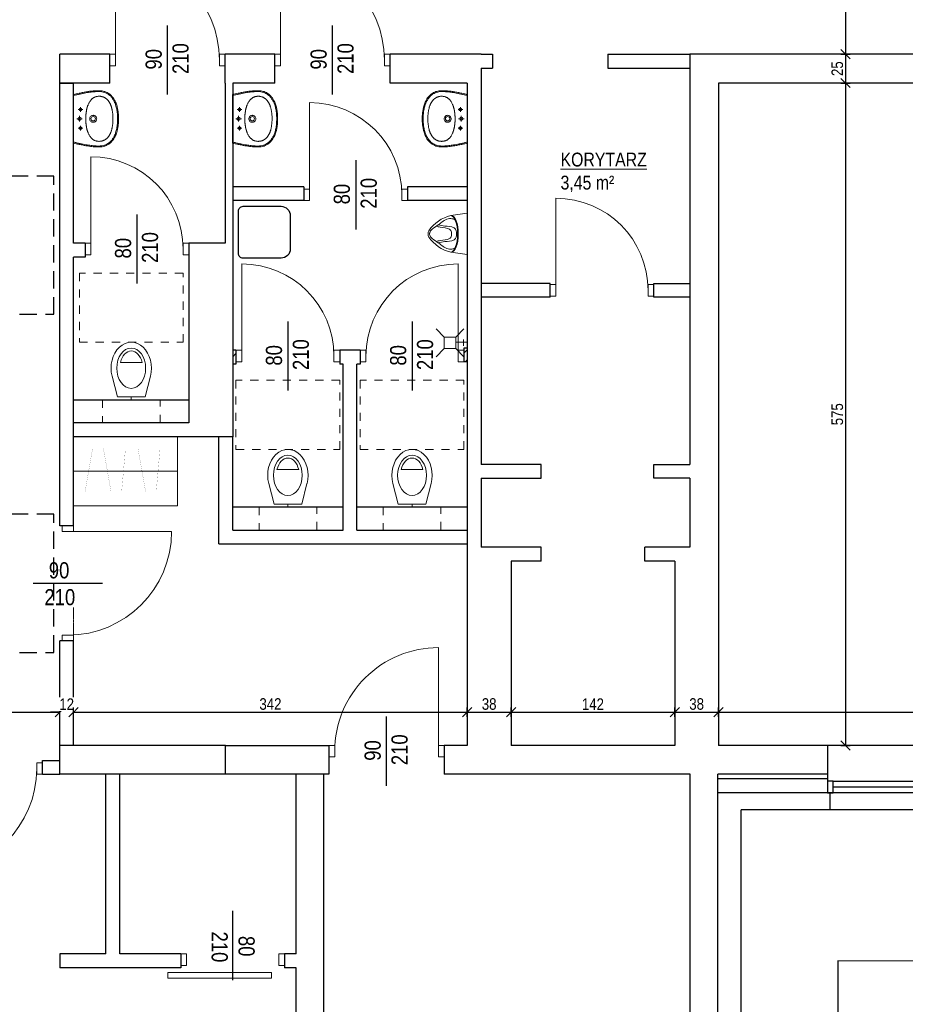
# Model space of a CAD drawing. Header units: millimetres. Extents: x 17147 to 52214, y -18116 to -4632.
# Tile 24 of 186: x 22274 to 23043, y -6310 to -5455. Entities that reach past the tile are written whole.
import ezdxf

# ---------------------------------------------------------------- set-up
doc = ezdxf.new("R2010")
doc.units = ezdxf.units.MM
doc.linetypes.add('DASHED', pattern=[0.75, 0.5, -0.25])
doc.linetypes.add('Przerywana', pattern=[282.222223, 141.111112, -141.111112])
doc.layers.get('Defpoints').update_dxf_attribs({"color": 6})
for name, color, linetype, lineweight in [('A-opis', 130, 'Continuous', 9), ('A-wymiar', 177, 'Continuous', 0), ('A_DRZWI-OKNA', 4, 'Continuous', 13), ('A_SCIANA_ISTN', 253, 'Continuous', 25), ('a_wyposażenie koncepcja', 8, 'Continuous', 15)]:
    doc.layers.add(name, color=color, linetype=linetype, lineweight=lineweight)
doc.styles.get("Standard").update_dxf_attribs({"font": 'ARIALN.TTF'})
doc.styles.add('wymiary', font='ARIALN.TTF')
doc.dimstyles.new('anka 50', dxfattribs={"dimtxt": 10, "dimasz": 8, "dimexe": 4, "dimexo": 0.0625, "dimgap": 2, "dimtad": 1, "dimdec": 0, "dimzin": 0, "dimdsep": 46, "dimtxsty": 'Standard', "dimblk": 'OBLIQUE', "dimcen": 0.09, "dimclrt": 7, "dimadec": 0, "dimazin": 0, "dimtfac": 1, "dimtdec": 0, "dimtix": 1, "dimtofl": 0, "dimtmove": 0, "dimatfit": 3, "dimldrblk": 'OBLIQUE', "dimfxl": 4, "dimfxlon": 1, "dimtfill": 1, "dimtolj": 1, "dimtzin": 0, "dimarcsym": 0})

# ---------------------------------------------------------------- blocks, each defined once
blk = doc.blocks.new('pisuar')
at = {"layer": 'a_wyposażenie koncepcja', "ltscale": 3}
for p, q in [((38817.41, 24516.34), (38817.41, 24480.34)), ((38817.41, 24516.34), (38831.63, 24514.36)), ((38817.41, 24480.34), (38831.63, 24482.32))]:
    blk.add_line(p, q, dxfattribs=at)
for centre, radius, start, end in [((38823.64, 24482.38), 32.96, 34.55591, 75.95922), ((38823.64, 24514.3), 32.96, 284.04078, 325.44409), ((38845.12, 24498.34), 6.29, 334.19059, 25.80941)]:
    blk.add_arc(centre, radius, start, end, dxfattribs=at)
at = {"layer": 'a_wyposażenie koncepcja', "ltscale": 3, "extrusion": (0, 0, -1)}
for centre, major_axis, start_param, end_param in [((38831.63, 24498.34), (0, 16.02), 3.141593, 6.283185), ((38832.19, 24498.34), (0, -16.02), 0.065622, 3.07597)]:
    blk.add_ellipse(centre, major_axis=major_axis, ratio=0.402462, start_param=start_param, end_param=end_param, dxfattribs=at)
at = {"layer": 'a_wyposażenie koncepcja', "ltscale": 3}
for points, knots in [([(38826.68, 24498.34), (38826.73, 24499.28), (38826.88, 24500.68), (38827.63, 24502.53), (38830.53, 24505.17), (38836.2, 24504.57), (38840.68, 24505.68), (38842.43, 24506.25)], [1.12883, 1.12883, 1.12883, 1.12883, 3.921257, 5.36857, 6.983212, 15.264462, 20.793631, 20.793631, 20.793631, 20.793631]), ([(38828.07, 24510.66), (38829.23, 24511.15), (38831.15, 24511.74), (38834.9, 24511.48), (38838.42, 24509.34), (38842.72, 24505.89), (38846.97, 24503.34), (38850.03, 24500.31), (38850.06, 24498.69), (38850.07, 24498.34)], [3.043789, 3.043789, 3.043789, 3.043789, 6.761657, 9.136118, 14.050107, 18.764597, 25.639831, 29.403073, 30.435335, 30.435335, 30.435335, 30.435335]), ([(38830.98, 24498.34), (38831.02, 24498.88), (38831.19, 24500.15), (38831.63, 24501.56), (38834.55, 24503.58), (38839.29, 24503.76), (38843.2, 24504.6), (38844.37, 24504.92)], [3.104904, 3.104904, 3.104904, 3.104904, 3.921257, 5.36857, 6.983212, 15.264462, 18.89669, 18.89669, 18.89669, 18.89669]), ([(38826.68, 24498.34), (38826.73, 24497.41), (38826.88, 24496), (38827.63, 24494.15), (38830.53, 24491.52), (38836.2, 24492.11), (38840.68, 24491), (38842.43, 24490.43)], [1.12883, 1.12883, 1.12883, 1.12883, 3.921257, 5.36857, 6.983212, 15.264462, 20.793631, 20.793631, 20.793631, 20.793631]), ([(38828.07, 24486.02), (38829.23, 24485.54), (38831.15, 24484.94), (38834.9, 24485.2), (38838.42, 24487.35), (38842.72, 24490.8), (38846.97, 24493.34), (38850.03, 24496.37), (38850.06, 24497.99), (38850.07, 24498.34)], [3.043789, 3.043789, 3.043789, 3.043789, 6.761657, 9.136118, 14.050107, 18.764597, 25.639831, 29.403073, 30.435335, 30.435335, 30.435335, 30.435335]), ([(38830.98, 24498.34), (38831.02, 24497.8), (38831.19, 24496.53), (38831.63, 24495.12), (38834.55, 24493.11), (38839.29, 24492.93), (38843.2, 24492.08), (38844.37, 24491.76)], [3.104904, 3.104904, 3.104904, 3.104904, 3.921257, 5.36857, 6.983212, 15.264462, 18.89669, 18.89669, 18.89669, 18.89669])]:
    blk.add_open_spline(points, degree=3, knots=knots, dxfattribs=at)
blk = doc.blocks.new('drzwi 800')
at = {"layer": 'A_DRZWI-OKNA'}
blk.add_line((110028.2, -38030.87), (110028.2, -37950.87), dxfattribs=at)
for points in [[(110023.2, -38035.87), (110028.2, -38035.87), (110028.2, -38025.87), (110023.2, -38025.87)], [(110108.2, -38035.87), (110113.2, -38035.87), (110113.2, -38025.87), (110108.2, -38025.87)]]:
    blk.add_lwpolyline(points, close=True, dxfattribs=at)
blk.add_arc((110028.2, -38030.87), 80, 0, 90, dxfattribs=at)
blk = doc.blocks.new('sedes-bez-spluczki')
at = {"linetype": 'Continuous'}
blk.add_line((0, 2.5), (0, 0), dxfattribs=at)
at = {"linetype": 'Przerywana', "ltscale": 0.05}
for points in [[(-45, 110), (-45, 50), (45, 50), (45, 110)], [(-25, -20), (25, -20), (25, 0), (-25, 0)]]:
    blk.add_lwpolyline(points, close=True, dxfattribs=at)
at = {"linetype": 'Continuous'}
for points in [[(-9.43, 32.5), (9.43, 32.5)], [(16.61, 20.43), (12, 2.5), (-12, 2.5), (-16.61, 20.43)]]:
    blk.add_lwpolyline(points, dxfattribs=at)
blk.add_ellipse((0, 27.5), major_axis=(0, 22.5), ratio=0.777778, start_param=4.392893, end_param=8.173478, dxfattribs=at)
blk.add_ellipse((0, 27.5), major_axis=(0, 17.5), ratio=0.714286, dxfattribs=at)
at = {"linetype": 'Continuous', "extrusion": (0, 0, -1)}
blk.add_ellipse((0, 27.5), major_axis=(0, 15), ratio=0.666667, start_param=5.052226, end_param=7.514145, dxfattribs=at)
blk = doc.blocks.new('szafa')
at = {"layer": 'a_wyposażenie koncepcja'}
blk.add_line((623905.7, -80577.1), (624805.7, -80577), dxfattribs=at)
blk.add_lwpolyline([(623905.7, -80877), (624805.7, -80877), (624805.7, -80277.1), (623905.7, -80277.1)], close=True, dxfattribs=at)
at = {"layer": 'a_wyposażenie koncepcja', "const_width": 1}
for points in [[(624005.4, -80752.6), (624071.3, -80376.4)], [(624230.3, -80752.6), (624164.4, -80380.3)], [(624323.4, -80744.9), (624354.4, -80395.8)], [(624530.3, -80752.6), (624464.4, -80380.3)], [(624623.4, -80744.9), (624654.4, -80395.8)]]:
    blk.add_lwpolyline(points, dxfattribs=at)
blk = doc.blocks.new('drzwi 900')
at = {"layer": 'A_DRZWI-OKNA'}
for p, q in [((109811.7, -36602.2), (109901.7, -36602.2)), ((109781.7, -36647.2), (109841.7, -36647.2))]:
    blk.add_line(p, q, dxfattribs=at)
for points in [[(109806.7, -36597.2), (109806.7, -36602.2), (109816.7, -36602.2), (109816.7, -36597.2)], [(109806.7, -36692.2), (109806.7, -36697.2), (109816.7, -36697.2), (109816.7, -36692.2)]]:
    blk.add_lwpolyline(points, close=True, dxfattribs=at)
blk.add_arc((109811.7, -36602.2), 90, 270, 0, dxfattribs=at)
blk = doc.blocks.new('umywalka')
for p, q in [((4977, 321, -98), (5498, 321, -98)), ((5112, 247, -98), (5162, 247, -98)), ((5137, 272, -98), (5137, 222, -98)), ((5207, 257, -98), (5267, 257, -98)), ((5237, 287, -98), (5237, 227, -98)), ((5312, 247, -98), (5362, 247, -98)), ((5337, 272, -98), (5337, 222, -98))]:
    blk.add_line(p, q)
for centre, radius in [((5137, 247, -98), 15), ((5237, 257, -98), 17.5), ((5337, 247, -98), 15), ((5237, 111, -98), 23.5)]:
    blk.add_circle(centre, radius)
for points, knots in [([(4936, 51), (4936, 60), (4936, 70), (4937, 90), (4938, 100), (4939, 119), (4941, 129), (4943, 152), (4945, 165), (4950, 192), (4952, 205), (4958, 233), (4961, 247), (4966, 272), (4968, 283), (4973, 303), (4975, 312), (4977, 321)], [0, 0, 0, 0, 28.979676, 28.979676, 57.959352, 57.959352, 86.939028, 86.939028, 126.956199, 126.956199, 166.97337, 166.97337, 210.732515, 210.732515, 243.769485, 243.769485, 271.466857, 271.466857, 271.466857, 271.466857]), ([(5539, 51), (5539, 60), (5539, 70), (5538, 90), (5537, 100), (5535, 119), (5534, 129), (5531, 152), (5529, 165), (5525, 192), (5523, 205), (5517, 233), (5514, 247), (5509, 272), (5506, 283), (5502, 303), (5500, 312), (5498, 321)], [0, 0, 0, 0, 28.985888, 28.985888, 57.971776, 57.971776, 86.957663, 86.957663, 126.966802, 126.966802, 166.97594, 166.97594, 210.746687, 210.746687, 243.783709, 243.783709, 271.466857, 271.466857, 271.466857, 271.466857]), ([(5237, -161), (5227, -161), (5216, -161), (5193, -160), (5180, -159), (5155, -156), (5143, -154), (5118, -149), (5105, -146), (5085, -140), (5078, -137), (5063, -131), (5055, -128), (5040, -120), (5032, -116), (5017, -107), (5010, -102), (4999, -93), (4994, -88), (4985, -80), (4981, -75), (4973, -66), (4969, -61), (4963, -51), (4960, -46), (4953, -32), (4949, -24), (4944, -9), (4942, -2), (4939, 11), (4938, 18), (4936, 31), (4936, 38), (4936, 47), (4936, 49), (4936, 51)], [0, 0, 0, 0, 31.452256, 31.452256, 68.661811, 68.661811, 105.871366, 105.871366, 143.080921, 143.080921, 166.559505, 166.559505, 190.03809, 190.03809, 216.413451, 216.413451, 240.136114, 240.136114, 257.891114, 257.891114, 275.646113, 275.646113, 292.642335, 292.642335, 309.638557, 309.638557, 334.942059, 334.942059, 354.542501, 354.542501, 374.142944, 374.142944, 393.743386, 393.743386, 398.888664, 398.888664, 398.888664, 398.888664]), ([(5237, -161), (5248, -161), (5259, -161), (5282, -160), (5295, -159), (5320, -156), (5332, -154), (5357, -149), (5369, -146), (5389, -140), (5397, -137), (5412, -131), (5420, -128), (5435, -120), (5443, -116), (5458, -106), (5465, -102), (5476, -93), (5481, -88), (5490, -80), (5494, -75), (5502, -66), (5505, -61), (5512, -51), (5515, -46), (5522, -32), (5526, -24), (5531, -9), (5533, -2), (5536, 11), (5537, 18), (5538, 32), (5539, 38), (5539, 47), (5539, 49), (5539, 51)], [0, 0, 0, 0, 31.452231, 31.452231, 68.668331, 68.668331, 105.884432, 105.884432, 143.100533, 143.100533, 166.599567, 166.599567, 190.098602, 190.098602, 216.454823, 216.454823, 240.14369, 240.14369, 257.889624, 257.889624, 275.635558, 275.635558, 292.628771, 292.628771, 309.621984, 309.621984, 334.963682, 334.963682, 354.605556, 354.605556, 374.24743, 374.24743, 393.889304, 393.889304, 398.888658, 398.888658, 398.888658, 398.888658])]:
    blk.add_open_spline(points, degree=3, knots=knots)
for points, start_tangent, end_tangent in [([(4946, 51), (4946, 69), (4947, 89), (4949, 110), (4951, 134), (4955, 160), (4959, 188), (4965, 218), (4972, 251), (4979, 286), (4987, 321)], (-0.001155, 0.999999), (0.227533, 0.97377)), ([(5529, 51), (5529, 69), (5528, 89), (5526, 110), (5523, 134), (5520, 160), (5515, 188), (5510, 218), (5503, 251), (5495, 286), (5487, 321)], (0.001155, 0.999999), (-0.227533, 0.97377)), ([(4996, 51), (4997, 63), (4998, 74), (5001, 83), (5004, 92), (5008, 100), (5013, 109), (5019, 117), (5025, 124), (5031, 130), (5039, 137), (5048, 144), (5058, 151), (5071, 157), (5085, 164)], (0.00939, 0.999956), (0.921266, 0.388933)), ([(5085, 164), (5090, 166), (5096, 169), (5103, 171), (5108, 173), (5113, 174), (5118, 176), (5122, 177), (5126, 178), (5131, 179), (5135, 180), (5139, 181), (5143, 182), (5148, 183), (5153, 183), (5158, 184), (5165, 185), (5171, 186), (5179, 187), (5186, 188), (5193, 189), (5199, 189), (5205, 189), (5210, 190), (5215, 190), (5220, 190), (5224, 190), (5228, 190), (5231, 190), (5234, 190), (5237, 190)], (0.921082, 0.389369), (1, -0.000003)), ([(5201, 102), (5200, 111), (5203, 125), (5211, 137), (5223, 145), (5237, 148)], (-0.240419, 0.970669), (1, 0)), ([(5237, 190), (5241, 190), (5244, 190), (5247, 190), (5251, 190), (5256, 190), (5261, 190), (5266, 190), (5273, 189), (5280, 189), (5288, 188), (5295, 187), (5303, 186), (5310, 185), (5316, 184), (5321, 184), (5326, 183), (5330, 182), (5335, 181), (5339, 180), (5343, 179), (5347, 178), (5352, 177), (5356, 176), (5360, 174), (5366, 173), (5371, 171), (5378, 169), (5384, 166), (5390, 164)], (1, 0.000007), (0.921106, -0.389313)), ([(5237, 148), (5252, 145), (5264, 137), (5272, 125), (5275, 111), (5274, 102)], (1, 0), (-0.240419, -0.970669)), ([(5390, 164), (5404, 157), (5416, 151), (5427, 144), (5436, 137), (5444, 130), (5450, 124), (5456, 117), (5462, 109), (5467, 100), (5471, 92), (5474, 83), (5476, 74), (5478, 63), (5479, 51)], (0.92129, -0.388877), (0.009392, -0.999956)), ([(5237, -151), (5184, -149), (5134, -142), (5089, -130), (5052, -115), (5022, -97), (4998, -78), (4979, -57), (4965, -35), (4955, -10), (4948, 18), (4946, 51)], (-1, 0.000045), (-0.001331, 0.999999)), ([(4996, 50), (4996, 45), (4996, 37), (4997, 28), (4999, 18), (5002, 9), (5004, 1), (5007, -6), (5010, -11), (5013, -17), (5016, -22), (5020, -27), (5024, -32), (5028, -37), (5032, -41), (5037, -45), (5042, -50), (5048, -54), (5054, -59), (5061, -63), (5069, -68), (5077, -72), (5084, -75), (5092, -78), (5100, -81), (5109, -84), (5118, -87), (5128, -89), (5139, -92), (5152, -94), (5166, -97), (5181, -98), (5198, -100), (5217, -101), (5237, -101)], (-0.007934, -0.999969), (1, -0.000017)), ([(5237, 73), (5223, 76), (5211, 84), (5203, 96), (5201, 102)], (-1, 0), (-0.240419, 0.970669)), ([(5274, 102), (5272, 96), (5264, 84), (5252, 76), (5237, 73)], (-0.240419, -0.970669), (-1, 0)), ([(5237, -151), (5291, -149), (5341, -142), (5386, -130), (5423, -115), (5453, -97), (5477, -78), (5495, -57), (5510, -35), (5520, -10), (5527, 18), (5529, 51)], (1, 0.000045), (0.001331, 0.999999)), ([(5237, -101), (5258, -101), (5277, -100), (5294, -98), (5310, -96), (5324, -94), (5336, -92), (5348, -89), (5358, -87), (5367, -84), (5375, -81), (5383, -78), (5391, -75), (5399, -71), (5406, -67), (5414, -63), (5421, -59), (5427, -54), (5433, -49), (5439, -45), (5443, -40), (5448, -36), (5452, -31), (5455, -26), (5459, -21), (5462, -16), (5465, -11), (5468, -5), (5471, 2), (5473, 10), (5476, 18), (5477, 28), (5478, 37), (5479, 45), (5479, 50)], (1, 0.000026), (-0.007934, 0.999969))]:
    blk.add_spline(points, degree=3, dxfattribs=dict(start_tangent=start_tangent, end_tangent=end_tangent))
blk = doc.blocks.new('_OBLIQUE')
at = {"color": 0, "linetype": 'ByBlock'}
blk.add_line((-0.5, -0.5), (0.5, 0.5), dxfattribs=at)
blk = doc.blocks.new('*D889')
at = {"layer": 'A-wymiar', "color": 0, "lineweight": -2, "transparency": 16777216}
for p, q in [((22990.65, -5325.11), (22986.65, -5325.11)), ((22990.65, -5325.11), (22990.65, -5485.11)), ((22986.65, -5485.11), (22994.65, -5485.11))]:
    blk.add_line(p, q, dxfattribs=at)
at = {"layer": 'Defpoints', "color": 0, "transparency": 16777216}
for p in [(22990.65, -5325.11), (22855.52, -5485.11), (22990.65, -5485.11)]:
    blk.add_point(p, dxfattribs=at)
at = {"layer": 'A-wymiar', "color": 0, "lineweight": -2, "transparency": 16777216, "xscale": 8, "yscale": 8, "zscale": 8}
for p, rotation in [((22990.65, -5325.11), 90), ((22990.65, -5485.11), 270)]:
    blk.add_blockref('_OBLIQUE', p, dxfattribs=dict(at, rotation=rotation))
at = {"layer": 'A-wymiar', "color": 7, "transparency": 16777216, "insert": (22983.54, -5405.11), "char_height": 10, "attachment_point": 5, "rotation": 90, "bg_fill": 3, "box_fill_scale": 1.1, "bg_fill_color": 256, "bg_fill_true_color": 13158600, "bg_fill_transparency": 0}
blk.add_mtext('\\A1;160', dxfattribs=at)
blk = doc.blocks.new('*D890')
at = {"layer": 'A-wymiar', "color": 0, "lineweight": -2, "transparency": 16777216}
for p, q in [((22986.65, -5485.11), (22994.65, -5485.11)), ((22990.65, -5485.11), (22990.65, -5510.11)), ((22986.65, -5510.11), (22994.65, -5510.11))]:
    blk.add_line(p, q, dxfattribs=at)
at = {"layer": 'Defpoints', "color": 0, "transparency": 16777216}
for p in [(22855.52, -5485.11), (22880.52, -5510.11)]:
    blk.add_point(p, dxfattribs=at)
at = {"layer": 'A-wymiar', "color": 0, "lineweight": -2, "transparency": 16777216, "xscale": 8, "yscale": 8, "zscale": 8}
for p, rotation in [((22990.65, -5485.11), 90), ((22990.65, -5510.11), 270)]:
    blk.add_blockref('_OBLIQUE', p, dxfattribs=dict(at, rotation=rotation))
at = {"layer": 'A-wymiar', "color": 7, "transparency": 16777216, "insert": (22983.54, -5497.61), "char_height": 10, "attachment_point": 5, "rotation": 90, "bg_fill": 3, "box_fill_scale": 1.1, "bg_fill_color": 256, "bg_fill_true_color": 13158600, "bg_fill_transparency": 0}
blk.add_mtext('\\A1;25', dxfattribs=at)
at = {"layer": 'Defpoints', "color": 0, "transparency": 16777216}
blk.add_point((22990.65, -5510.11), dxfattribs=at)
blk = doc.blocks.new('*D891')
at = {"layer": 'A-wymiar', "color": 0, "lineweight": -2, "transparency": 16777216}
for p, q in [((22986.65, -5510.11), (22994.65, -5510.11)), ((22990.65, -5510.11), (22990.65, -6085.11)), ((22986.65, -6085.11), (22994.65, -6085.11))]:
    blk.add_line(p, q, dxfattribs=at)
at = {"layer": 'Defpoints', "color": 0, "transparency": 16777216}
for p in [(22880.52, -5510.11), (22880.52, -6085.11), (22990.65, -6085.11)]:
    blk.add_point(p, dxfattribs=at)
at = {"layer": 'A-wymiar', "color": 0, "lineweight": -2, "transparency": 16777216, "xscale": 8, "yscale": 8, "zscale": 8}
for p, rotation in [((22990.65, -5510.11), 90), ((22990.65, -6085.11), 270)]:
    blk.add_blockref('_OBLIQUE', p, dxfattribs=dict(at, rotation=rotation))
at = {"layer": 'A-wymiar', "color": 7, "transparency": 16777216, "insert": (22983.56, -5797.61), "char_height": 10, "attachment_point": 5, "rotation": 90, "bg_fill": 3, "box_fill_scale": 1.1, "bg_fill_color": 256, "bg_fill_true_color": 13158600, "bg_fill_transparency": 0}
blk.add_mtext('\\A1;575', dxfattribs=at)
blk = doc.blocks.new('*D903')
at = {"layer": 'A-wymiar', "color": 0, "lineweight": -2, "transparency": 16777216}
for p, q in [((22179.02, -6060.28), (22179.02, -6052.28)), ((22179.02, -6056.28), (22309.02, -6056.28)), ((22309.02, -6060.28), (22309.02, -6052.28))]:
    blk.add_line(p, q, dxfattribs=at)
at = {"layer": 'Defpoints', "color": 0, "transparency": 16777216}
for p in [(22309.02, -6056.28), (22309.02, -6085.11), (22179.02, -6098.11)]:
    blk.add_point(p, dxfattribs=at)
at = {"layer": 'A-wymiar', "color": 0, "lineweight": -2, "transparency": 16777216, "xscale": 8, "yscale": 8, "zscale": 8, "rotation": 180}
blk.add_blockref('_OBLIQUE', (22179.02, -6056.28), dxfattribs=at)
at = {"layer": 'A-wymiar', "color": 0, "lineweight": -2, "transparency": 16777216, "xscale": 8, "yscale": 8, "zscale": 8}
blk.add_blockref('_OBLIQUE', (22309.02, -6056.28), dxfattribs=at)
at = {"layer": 'A-wymiar', "color": 7, "transparency": 16777216, "insert": (22244.02, -6049.18), "char_height": 10, "attachment_point": 5, "bg_fill": 3, "box_fill_scale": 1.1, "bg_fill_color": 256, "bg_fill_true_color": 13158600, "bg_fill_transparency": 0}
blk.add_mtext('\\A1;130', dxfattribs=at)
blk = doc.blocks.new('*D904')
at = {"layer": 'A-wymiar', "color": 0, "lineweight": -2, "transparency": 16777216}
for p, q in [((22309.02, -6056.28), (22301.02, -6056.28)), ((22309.02, -6060.28), (22309.02, -6052.28)), ((22321.02, -6060.28), (22321.02, -6052.28)), ((22321.02, -6056.28), (22329.02, -6056.28))]:
    blk.add_line(p, q, dxfattribs=at)
at = {"layer": 'Defpoints', "color": 0, "transparency": 16777216}
for p in [(22309.02, -6085.11), (22321.02, -6085.11)]:
    blk.add_point(p, dxfattribs=at)
at = {"layer": 'A-wymiar', "color": 0, "lineweight": -2, "transparency": 16777216, "xscale": 8, "yscale": 8, "zscale": 8}
blk.add_blockref('_OBLIQUE', (22309.02, -6056.28), dxfattribs=at)
at = {"layer": 'A-wymiar', "color": 0, "lineweight": -2, "transparency": 16777216, "xscale": 8, "yscale": 8, "zscale": 8, "rotation": 180}
blk.add_blockref('_OBLIQUE', (22321.02, -6056.28), dxfattribs=at)
at = {"layer": 'A-wymiar', "color": 7, "transparency": 16777216, "insert": (22315.02, -6049.26), "char_height": 10, "attachment_point": 5, "bg_fill": 3, "box_fill_scale": 1.1, "bg_fill_color": 256, "bg_fill_true_color": 13158600, "bg_fill_transparency": 0}
blk.add_mtext('\\A1;12', dxfattribs=at)
at = {"layer": 'Defpoints', "color": 0, "transparency": 16777216}
blk.add_point((22321.02, -6056.28), dxfattribs=at)
blk = doc.blocks.new('*D905')
at = {"layer": 'A-wymiar', "color": 0, "lineweight": -2, "transparency": 16777216}
for p, q in [((22321.02, -6060.28), (22321.02, -6052.28)), ((22321.02, -6056.28), (22662.52, -6056.28)), ((22662.52, -6060.28), (22662.52, -6052.28))]:
    blk.add_line(p, q, dxfattribs=at)
at = {"layer": 'Defpoints', "color": 0, "transparency": 16777216}
for p in [(22662.52, -6056.28), (22321.02, -6085.11), (22662.52, -6085.11)]:
    blk.add_point(p, dxfattribs=at)
at = {"layer": 'A-wymiar', "color": 0, "lineweight": -2, "transparency": 16777216, "xscale": 8, "yscale": 8, "zscale": 8, "rotation": 180}
blk.add_blockref('_OBLIQUE', (22321.02, -6056.28), dxfattribs=at)
at = {"layer": 'A-wymiar', "color": 0, "lineweight": -2, "transparency": 16777216, "xscale": 8, "yscale": 8, "zscale": 8}
blk.add_blockref('_OBLIQUE', (22662.52, -6056.28), dxfattribs=at)
at = {"layer": 'A-wymiar', "color": 7, "transparency": 16777216, "insert": (22491.77, -6049.18), "char_height": 10, "attachment_point": 5, "bg_fill": 3, "box_fill_scale": 1.1, "bg_fill_color": 256, "bg_fill_true_color": 13158600, "bg_fill_transparency": 0}
blk.add_mtext('\\A1;342', dxfattribs=at)
blk = doc.blocks.new('*D906')
at = {"layer": 'A-wymiar', "color": 0, "lineweight": -2, "transparency": 16777216}
for p, q in [((22662.52, -6060.28), (22662.52, -6052.28)), ((22662.52, -6056.28), (22700.52, -6056.28)), ((22700.52, -6060.28), (22700.52, -6052.28))]:
    blk.add_line(p, q, dxfattribs=at)
at = {"layer": 'Defpoints', "color": 0, "transparency": 16777216}
for p in [(22700.52, -6056.28), (22662.52, -6085.11), (22700.52, -6085.11)]:
    blk.add_point(p, dxfattribs=at)
at = {"layer": 'A-wymiar', "color": 0, "lineweight": -2, "transparency": 16777216, "xscale": 8, "yscale": 8, "zscale": 8, "rotation": 180}
blk.add_blockref('_OBLIQUE', (22662.52, -6056.28), dxfattribs=at)
at = {"layer": 'A-wymiar', "color": 0, "lineweight": -2, "transparency": 16777216, "xscale": 8, "yscale": 8, "zscale": 8}
blk.add_blockref('_OBLIQUE', (22700.52, -6056.28), dxfattribs=at)
at = {"layer": 'A-wymiar', "color": 7, "transparency": 16777216, "insert": (22681.52, -6049.18), "char_height": 10, "attachment_point": 5, "bg_fill": 3, "box_fill_scale": 1.1, "bg_fill_color": 256, "bg_fill_true_color": 13158600, "bg_fill_transparency": 0}
blk.add_mtext('\\A1;38', dxfattribs=at)
blk = doc.blocks.new('*D907')
at = {"layer": 'A-wymiar', "color": 0, "lineweight": -2, "transparency": 16777216}
for p, q in [((22700.52, -6060.28), (22700.52, -6052.28)), ((22700.52, -6056.28), (22842.52, -6056.28)), ((22842.52, -6060.28), (22842.52, -6052.28))]:
    blk.add_line(p, q, dxfattribs=at)
at = {"layer": 'Defpoints', "color": 0, "transparency": 16777216}
for p in [(22842.52, -6056.28), (22700.52, -6085.11), (22842.52, -6085.11)]:
    blk.add_point(p, dxfattribs=at)
at = {"layer": 'A-wymiar', "color": 0, "lineweight": -2, "transparency": 16777216, "xscale": 8, "yscale": 8, "zscale": 8, "rotation": 180}
blk.add_blockref('_OBLIQUE', (22700.52, -6056.28), dxfattribs=at)
at = {"layer": 'A-wymiar', "color": 0, "lineweight": -2, "transparency": 16777216, "xscale": 8, "yscale": 8, "zscale": 8}
blk.add_blockref('_OBLIQUE', (22842.52, -6056.28), dxfattribs=at)
at = {"layer": 'A-wymiar', "color": 7, "transparency": 16777216, "insert": (22771.52, -6049.26), "char_height": 10, "attachment_point": 5, "bg_fill": 3, "box_fill_scale": 1.1, "bg_fill_color": 256, "bg_fill_true_color": 13158600, "bg_fill_transparency": 0}
blk.add_mtext('\\A1;142', dxfattribs=at)
blk = doc.blocks.new('*D908')
at = {"layer": 'A-wymiar', "color": 0, "lineweight": -2, "transparency": 16777216}
for p, q in [((22842.52, -6060.28), (22842.52, -6052.28)), ((22842.52, -6056.28), (22880.52, -6056.28)), ((22880.52, -6060.28), (22880.52, -6052.28))]:
    blk.add_line(p, q, dxfattribs=at)
at = {"layer": 'Defpoints', "color": 0, "transparency": 16777216}
for p in [(22880.52, -6056.28), (22842.52, -6085.11), (22880.52, -6085.11)]:
    blk.add_point(p, dxfattribs=at)
at = {"layer": 'A-wymiar', "color": 0, "lineweight": -2, "transparency": 16777216, "xscale": 8, "yscale": 8, "zscale": 8, "rotation": 180}
blk.add_blockref('_OBLIQUE', (22842.52, -6056.28), dxfattribs=at)
at = {"layer": 'A-wymiar', "color": 0, "lineweight": -2, "transparency": 16777216, "xscale": 8, "yscale": 8, "zscale": 8}
blk.add_blockref('_OBLIQUE', (22880.52, -6056.28), dxfattribs=at)
at = {"layer": 'A-wymiar', "color": 7, "transparency": 16777216, "insert": (22861.52, -6049.18), "char_height": 10, "attachment_point": 5, "bg_fill": 3, "box_fill_scale": 1.1, "bg_fill_color": 256, "bg_fill_true_color": 13158600, "bg_fill_transparency": 0}
blk.add_mtext('\\A1;38', dxfattribs=at)
blk = doc.blocks.new('*D909')
at = {"layer": 'A-wymiar', "color": 0, "lineweight": -2, "transparency": 16777216}
for p, q in [((22880.52, -6060.28), (22880.52, -6052.28)), ((22880.52, -6056.28), (23270.52, -6056.28)), ((23270.52, -6060.28), (23270.52, -6052.28))]:
    blk.add_line(p, q, dxfattribs=at)
at = {"layer": 'Defpoints', "color": 0, "transparency": 16777216}
for p in [(23270.52, -6056.28), (22880.52, -6085.11), (23270.52, -6085.11)]:
    blk.add_point(p, dxfattribs=at)
at = {"layer": 'A-wymiar', "color": 0, "lineweight": -2, "transparency": 16777216, "xscale": 8, "yscale": 8, "zscale": 8, "rotation": 180}
blk.add_blockref('_OBLIQUE', (22880.52, -6056.28), dxfattribs=at)
at = {"layer": 'A-wymiar', "color": 0, "lineweight": -2, "transparency": 16777216, "xscale": 8, "yscale": 8, "zscale": 8}
blk.add_blockref('_OBLIQUE', (23270.52, -6056.28), dxfattribs=at)
at = {"layer": 'A-wymiar', "color": 7, "transparency": 16777216, "insert": (23075.52, -6049.18), "char_height": 10, "attachment_point": 5, "bg_fill": 3, "box_fill_scale": 1.1, "bg_fill_color": 256, "bg_fill_true_color": 13158600, "bg_fill_transparency": 0}
blk.add_mtext('\\A1;390', dxfattribs=at)

msp = doc.modelspace()

# ---------------------------------------------------------------- hatches: boundary and pattern name
at = {"layer": 'A_SCIANA_ISTN'}
h = msp.add_hatch(dxfattribs=at)
h.set_pattern_fill('ANSI31', color=256, scale=2, style=0)
h.set_pattern_definition([(45, (-16358.2545, -30232.5366), (-4.4901281, 4.4901281), [])])
h.paths.add_polyline_path([(22662.52, -5740.11), (22659.64, -5740.11), (22659.64, -5752.11), (22662.52, -5752.11)])
h.paths.add_polyline_path([(22461.89, -5742.11), (22459.02, -5742.11), (22459.02, -5754.11), (22461.89, -5754.11)])

# ---------------------------------------------------------------- linework, layer by layer
at = {"layer": 'A-opis', "color": 251, "true_color": 0x616161, "const_width": 1}
msp.add_lwpolyline([(25388.66, -6272.11), (22984.12, -6272.11), (22984.12, -6833.42), (21662.52, -6833.42)], dxfattribs=at)
at = {"layer": 'A_DRZWI-OKNA'}
for p, q in [((22525.77, -5607.11), (22525.77, -5527.11)), ((22739.4, -5690.11), (22739.4, -5610.11)), ((22459.02, -6228.74), (22459.02, -6288.74))]:
    msp.add_line(p, q, dxfattribs=at)
for points in [[(22520.77, -5612.11), (22525.77, -5612.11), (22525.77, -5602.11), (22520.77, -5602.11)], [(22605.77, -5612.11), (22610.77, -5612.11), (22610.77, -5602.11), (22605.77, -5602.11)], [(22734.4, -5695.11), (22739.4, -5695.11), (22739.4, -5685.11), (22734.4, -5685.11)], [(22819.4, -5695.11), (22824.4, -5695.11), (22824.4, -5685.11), (22819.4, -5685.11)], [(22419.02, -6266.11), (22414.02, -6266.11), (22414.02, -6276.11), (22419.02, -6276.11)], [(22504.02, -6266.11), (22499.02, -6266.11), (22499.02, -6276.11), (22504.02, -6276.11)], [(22402.63, -6282.12), (22402.63, -6287.12), (22492.63, -6287.12), (22492.63, -6282.12)]]:
    msp.add_lwpolyline(points, close=True, dxfattribs=at)
for centre in [(22525.77, -5607.11), (22739.4, -5690.11)]:
    msp.add_arc(centre, 80, 0, 90, dxfattribs=at)
at = {"layer": 'A_SCIANA_ISTN'}
for p, q in [((22309.02, -5510.11), (22309.02, -5485.11)), ((22352.52, -5485.11), (22309.02, -5485.11)), ((22352.52, -5510.11), (22352.52, -5485.11)), ((22452.52, -5510.11), (22452.52, -5485.11)), ((22495.62, -5485.11), (22452.52, -5485.11)), ((22495.62, -5510.11), (22495.62, -5485.11)), ((22674.52, -5485.11), (22595.62, -5485.11)), ((22595.62, -5510.11), (22595.62, -5485.11)), ((22674.52, -5485.11), (22684.52, -5485.11)), ((22684.52, -5485.11), (22684.52, -5497.11)), ((22784.52, -5485.11), (22855.52, -5485.11)), ((22784.52, -5485.11), (22784.52, -5497.11)), ((22855.52, -5485.11), (22855.52, -5841.11)), ((23345.96, -5485.11), (22855.52, -5485.11)), ((22855.52, -5485.11), (22855.52, -5497.11)), ((22855.52, -5485.11), (22855.52, -5841.11)), ((22674.52, -5497.11), (22684.52, -5497.11)), ((22674.52, -5497.11), (22674.52, -5841.11)), ((22784.52, -5497.11), (22855.52, -5497.11)), ((22309.02, -5510.11), (22321.02, -5510.11)), ((22309.02, -5894.36), (22309.02, -5510.11)), ((22312.52, -5510.11), (22309.02, -5510.11)), ((22352.52, -5510.11), (22312.52, -5510.11)), ((22321.02, -5649.11), (22321.02, -5510.11)), ((22452.52, -5510.11), (22452.52, -5649.11)), ((22459.02, -5510.11), (22459.02, -5678.61)), ((22459.02, -5510.11), (22459.02, -5817.11)), ((22495.62, -5510.11), (22459.02, -5510.11)), ((22662.52, -5510.11), (22595.62, -5510.11)), ((22662.52, -5510.11), (22662.52, -5810.61)), ((22880.52, -5510.11), (22880.52, -6085.11)), ((22880.52, -5510.11), (22880.52, -6085.11)), ((23270.52, -5510.11), (22880.52, -5510.11)), ((22520.77, -5600.11), (22459.02, -5600.11)), ((22520.77, -5600.11), (22520.77, -5612.11)), ((22662.52, -5600.11), (22610.77, -5600.11)), ((22610.77, -5600.11), (22610.77, -5612.11)), ((22520.77, -5612.11), (22459.02, -5612.11)), ((22662.52, -5612.11), (22610.77, -5612.11)), ((22331.02, -5649.11), (22321.02, -5649.11)), ((22331.02, -5649.11), (22331.02, -5661.11)), ((22421.02, -5649.11), (22421.02, -5805.11)), ((22452.52, -5649.11), (22421.02, -5649.11)), ((22331.02, -5661.11), (22321.02, -5661.11)), ((22321.02, -5894.36), (22321.02, -5661.11)), ((22421.02, -5678.61), (22421.02, -5690.61)), ((22461.89, -5742.11), (22459.02, -5742.11)), ((22461.89, -5742.11), (22461.89, -5754.11)), ((22551.89, -5742.11), (22551.89, -5754.11)), ((22569.64, -5742.11), (22551.89, -5742.11)), ((22569.64, -5742.11), (22569.64, -5754.11)), ((22659.64, -5740.11), (22659.64, -5752.11)), ((22662.52, -5740.11), (22659.64, -5740.11)), ((22461.89, -5754.11), (22459.02, -5754.11)), ((22554.77, -5754.11), (22551.89, -5754.11)), ((22554.77, -5898.11), (22554.77, -5754.11)), ((22569.64, -5754.11), (22566.77, -5754.11)), ((22566.77, -5898.11), (22566.77, -5754.11)), ((22662.52, -5752.11), (22659.64, -5752.11)), ((22321.02, -5785.11), (22421.02, -5785.11)), ((22421.02, -5805.11), (22321.02, -5805.11)), ((22662.52, -5810.61), (22662.52, -6085.11)), ((22459.02, -5817.11), (22321.02, -5817.11)), ((22447.02, -5910.11), (22447.02, -5817.11)), ((22459.02, -5898.11), (22459.02, -5817.11)), ((22674.52, -5853.11), (22674.52, -5913.11)), ((22855.52, -5853.11), (22855.52, -5913.11)), ((22855.52, -5853.11), (22855.52, -5913.11)), ((22459.02, -5878.11), (22554.77, -5878.11)), ((22566.77, -5878.11), (22662.52, -5878.11)), ((22321.02, -5894.36), (22309.02, -5894.36)), ((22459.02, -5898.11), (22554.77, -5898.11)), ((22566.77, -5898.11), (22662.52, -5898.11)), ((22447.02, -5910.11), (22662.52, -5910.11)), ((22726.52, -5913.11), (22674.52, -5913.11)), ((22726.52, -5925.11), (22726.52, -5913.11)), ((22816.52, -5925.11), (22816.52, -5913.11)), ((22855.52, -5913.11), (22816.52, -5913.11)), ((22726.52, -5925.11), (22700.52, -5925.11)), ((22700.52, -5925.11), (22700.52, -6085.11)), ((22842.52, -5925.11), (22816.52, -5925.11)), ((22842.52, -5925.11), (22842.52, -6085.11)), ((22309.02, -6110.11), (22309.02, -5994.36)), ((22321.02, -5994.36), (22309.02, -5994.36)), ((22321.02, -6085.11), (22321.02, -5994.36)), ((22321.02, -6085.11), (22309.02, -6085.11)), ((22452.92, -6085.11), (22309.02, -6085.11)), ((22642.52, -6085.11), (22642.52, -6110.11)), ((22662.52, -6085.11), (22642.52, -6085.11)), ((22783.08, -6085.11), (22700.52, -6085.11)), ((22808.02, -6085.11), (22700.52, -6085.11)), ((22842.52, -6085.11), (22808.02, -6085.11)), ((22842.52, -6085.11), (22808.02, -6085.11)), ((22975.02, -6085.11), (22880.52, -6085.11)), ((22975.02, -6085.11), (22880.52, -6085.11)), ((22975.02, -6085.11), (22975.02, -6126.11)), ((22975.02, -6085.11), (22975.02, -6126.11)), ((22294.02, -6098.11), (22309.02, -6098.11)), ((22294.02, -6110.11), (22294.02, -6098.11)), ((22294.02, -6110.11), (22309.02, -6110.11)), ((22452.92, -6110.11), (22309.02, -6110.11)), ((22349.02, -6266.11), (22349.02, -6110.11)), ((22361.02, -6110.11), (22349.02, -6110.11)), ((22361.02, -6266.11), (22361.02, -6110.11)), ((22514.02, -6266.11), (22514.02, -6110.11)), ((22538.02, -6685.61), (22538.02, -6110.11)), ((22808.02, -6110.11), (22642.52, -6110.11)), ((22856.02, -6110.11), (22808.02, -6110.11)), ((22856.02, -6110.11), (22808.02, -6110.11)), ((22856.02, -6685.61), (22856.02, -6110.11)), ((22975.02, -6110.11), (22880.02, -6110.11)), ((22975.02, -6110.11), (22880.02, -6110.11)), ((22880.02, -6709.61), (22880.02, -6110.11)), ((22975.02, -6114.11), (22880.02, -6114.11)), ((22975.02, -6114.11), (22900.02, -6114.11)), ((22980.02, -6126.11), (22880.02, -6126.11)), ((22977.02, -6126.11), (22977.02, -6141.11)), ((22977.02, -6126.11), (22977.02, -6141.11)), ((22977.02, -6141.11), (22900.02, -6141.11)), ((22900.02, -6729.61), (22900.02, -6141.11)), ((22349.02, -6266.11), (22309.02, -6266.11)), ((22309.02, -6266.11), (22309.02, -6278.11)), ((22414.02, -6266.11), (22361.02, -6266.11)), ((22414.02, -6266.11), (22414.02, -6278.11)), ((22504.02, -6266.11), (22504.02, -6278.11)), ((22514.02, -6266.11), (22504.02, -6266.11)), ((22414.02, -6278.11), (22309.02, -6278.11)), ((22514.02, -6278.11), (22504.02, -6278.11)), ((22514.02, -6685.61), (22514.02, -6278.11))]:
    msp.add_line(p, q, dxfattribs=at)
at = {"layer": 'A_SCIANA_ISTN', "color": 4}
msp.add_line((22980.02, -6121.11), (23171.02, -6121.11), dxfattribs=at)
at = {"layer": 'A_SCIANA_ISTN', "color": 0}
for points in [[(22402.52, -5520.11), (22402.52, -5460.11)], [(22545.62, -5520.11), (22545.62, -5460.11)], [(22565.77, -5577.11), (22565.77, -5637.11)], [(22376.02, -5624.11), (22376.02, -5684.11)], [(22506.89, -5717.11), (22506.89, -5777.11)], [(22614.64, -5717.11), (22614.64, -5777.11)], [(22286.02, -5944.36), (22346.02, -5944.36)], [(22592.52, -6120.11), (22592.52, -6060.11)], [(22459.02, -6288.74), (22459.02, -6228.74)]]:
    msp.add_lwpolyline(points, dxfattribs=at)
at = {"layer": 'A_SCIANA_ISTN', "linetype": 'DASHED', "ltscale": 30}
for points in [[(22184.02, -5710.86), (22304.02, -5710.86), (22304.02, -5590.86), (22184.02, -5590.86)], [(22184.02, -6004.36), (22304.02, -6004.36), (22304.02, -5884.36), (22184.02, -5884.36)]]:
    msp.add_lwpolyline(points, close=True, dxfattribs=at)
at = {"layer": 'A_SCIANA_ISTN'}
for points in [[(22734.4, -5696.11), (22734.4, -5684.11), (22674.52, -5684.11)], [(22855.52, -5696.11), (22824.4, -5696.11), (22824.4, -5684.11), (22855.52, -5684.11)], [(22734.4, -5696.11), (22674.52, -5696.11)], [(22674.52, -5853.11), (22726.52, -5853.11), (22726.52, -5841.11), (22674.52, -5841.11)], [(22855.52, -5853.11), (22824.4, -5853.11), (22824.4, -5841.11), (22855.52, -5841.11)], [(23176.02, -6085.11), (22975.02, -6085.11)], [(22900.02, -6729.61), (22900.02, -6729.61), (22900.02, -6141.11)], [(24597.27, -6141.11), (22975.47, -6141.11)]]:
    msp.add_lwpolyline(points, dxfattribs=at)
msp.add_lwpolyline([(22452.92, -6085.11), (22542.52, -6085.11), (22542.52, -6110.11), (22452.92, -6110.11)], close=True, dxfattribs=at)
at = {"layer": 'A_SCIANA_ISTN', "color": 4}
for points in [[(22975.02, -6126.11), (22980.02, -6126.11), (22980.02, -6116.11), (22975.02, -6116.11)], [(22975.02, -6126.11), (22980.02, -6126.11), (22980.02, -6116.11), (22975.02, -6116.11)], [(22980.02, -6116.11), (23171.02, -6116.11), (23171.02, -6126.11), (22980.02, -6126.11)]]:
    msp.add_lwpolyline(points, close=True, dxfattribs=at)
at = {"layer": 'a_wyposażenie koncepcja'}
msp.add_line((22659.21, -5732.58), (22659.21, -5738.16), dxfattribs=at)
at = {"layer": 'a_wyposażenie koncepcja', "linetype": 'DASHED', "ltscale": 0.1}
msp.add_line((22321, -6025.11), (22321, -5965.11), dxfattribs=at)
at = {"layer": 'a_wyposażenie koncepcja', "lineweight": 30}
msp.add_lwpolyline([(22468.02, -5617.11), (22501.02, -5617.11, -0.414214), (22509.02, -5625.11), (22509.02, -5654.11, -0.414214), (22501.02, -5662.11), (22468.02, -5662.11, -0.414214), (22464.02, -5658.11), (22464.02, -5621.11, -0.414214)], format="xyb", close=True, dxfattribs=at)
at = {"layer": 'a_wyposażenie koncepcja'}
for points in [[(22642.6, -5730.58), (22635.53, -5723.51)], [(22652.6, -5730.58), (22659.67, -5723.51)], [(22652.6, -5730.58), (22642.6, -5730.58), (22642.6, -5740.58), (22652.6, -5740.58), (22652.6, -5730.58)], [(22662.52, -5734.93), (22652.33, -5734.93)], [(22642.6, -5740.58), (22635.53, -5747.65)], [(22652.6, -5740.58), (22659.67, -5747.65)]]:
    msp.add_lwpolyline(points, dxfattribs=at)

# ---------------------------------------------------------------- block references
at = {"layer": 'A_SCIANA_ISTN', "rotation": 90}
for p in [(-14244.68, -115301.81), (-14101.58, -115301.81)]:
    msp.add_blockref('drzwi 900', p, dxfattribs=at)
at = {"layer": 'A_SCIANA_ISTN'}
for name, p in [('drzwi 800', (-87692.18, 32376.76)), ('drzwi 800', (-87561.3, 32283.76)), ('drzwi 900', (-87495.68, 30702.84))]:
    msp.add_blockref(name, p, dxfattribs=at)
at = {"layer": 'A_SCIANA_ISTN', "xscale": -1}
msp.add_blockref('drzwi 800', (132682.84, 32283.76), dxfattribs=at)
for p, rotation in [((59239.72, -115901.81), 270), ((-14403.18, 103706.59), 90)]:
    msp.add_blockref('drzwi 900', p, dxfattribs=dict(at, rotation=rotation))
at = {"layer": 'a_wyposażenie koncepcja', "yscale": 0.081000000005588, "zscale": 0.0809999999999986}
for p, xscale, rotation in [((22346.98, -5116.92, 7.94), -0.081000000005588, 90), ((22484.98, -5116.92, 7.94), -0.081000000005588, 90), ((22636.55, -5116.92, 7.94), 0.081000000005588, 270)]:
    msp.add_blockref('umywalka', p, dxfattribs=dict(at, xscale=xscale, rotation=rotation))
at = {"layer": 'a_wyposażenie koncepcja', "xscale": -1}
msp.add_blockref('pisuar', (61479.93, -30139.36), dxfattribs=at)
at = {"layer": 'a_wyposażenie koncepcja', "extrusion": (0, 0, -1), "xscale": -1, "zscale": -1}
for p in [(-22371.02, -5785.11), (-22506.89, -5878.11), (-22614.64, -5878.11)]:
    msp.add_blockref('sedes-bez-spluczki', p, dxfattribs=at)
at = {"layer": 'a_wyposażenie koncepcja', "xscale": 0.0999999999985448, "yscale": 0.0999999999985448, "zscale": 0.1}
msp.add_blockref('szafa', (-40069.55, 2210.6), dxfattribs=at)

# ---------------------------------------------------------------- texts
at = {"layer": 'A-opis', "color": 156, "true_color": 0x0f468a, "attachment_point": 1, "style": 'wymiary'}
for s, width, insert, char_height in [('\\pi57.578;{\\LKORYTARZ\\P\\pi71.411;}3,45 m²', 188.6534, (22685.86, -5570.52), 12), ('\\pi7.3978;{\\LISTNIEJACE POM. BIURIOWE\\P\\pi90.072;DO 2 OS.}', 251.8795, (21793.45, -5637.28), 15), ('\\pi58.418;{\\LSZATNIA\\P\\pi60.802;}22,24 m²', 188.6534, (23016.17, -5767.78), 15), ('\\pi7.3978;{\\LISTNIEJACE POM. BIURIOWE\\P\\pi90.072;DO 2 OS.}', 251.8795, (21789.62, -5923.86), 15)]:
    msp.add_mtext_dynamic_manual_height_columns(s, width=width, gutter_width=12.5, heights=[0], dxfattribs=dict(at, insert=insert, char_height=char_height))
at = {"layer": 'A_SCIANA_ISTN', "char_height": 12, "attachment_point": 1}
for s, insert, rotation in [(' {\\H1.1667x;90\\P210}', (22383.44, -5502.22), 90), (' {\\H1.1667x;90\\P210}', (22526.55, -5502.22), 90), (' {\\H1.1667x;80\\P210}', (22546.69, -5619.22), 90), (' {\\H1.1667x;80\\P210}', (22356.94, -5666.22), 90), (' {\\H1.1667x;80\\P210}', (22487.82, -5759.22), 90), (' {\\H1.1667x;80\\P210}', (22595.57, -5759.22), 90), (' {\\H1.1667x;90\\P210}', (22573.44, -6102.22), 90), (' {\\H1.1667x;80\\P210}', (22478.09, -6246.62), 270)]:
    msp.add_mtext_dynamic_manual_height_columns(s, width=80.5305, gutter_width=508.17, heights=[0], dxfattribs=dict(at, insert=insert, rotation=rotation))
at = {"layer": 'A_SCIANA_ISTN', "insert": (22295.69, -5926.05), "char_height": 12, "attachment_point": 1}
msp.add_mtext_dynamic_manual_height_columns(' {\\H1.1667x;90\\P210}', width=80.5305, gutter_width=508.17, heights=[0], dxfattribs=at)

# ---------------------------------------------------------------- next in the draw order: dimensions: what is measured, and where the dimension line sits
at = {"layer": 'A-wymiar'}
dim = msp.add_linear_dim(base=(22990.65, -5485.11), p1=(22990.65, -5325.11), p2=(22855.52, -5485.11), angle=90, dimstyle='anka 50', override={"dimtmove": 1}, dxfattribs=at)
dim.commit()
dim.dimension.update_dxf_attribs({"geometry": '*D889', "text_midpoint": (22983.54, -5405.11)})
dim = msp.add_linear_dim(base=(22309.02, -6056.28), p1=(22179.02, -6098.11), p2=(22309.02, -6085.11), dimstyle='anka 50', override={"dimtmove": 1}, dxfattribs=at)
dim.commit()
dim.dimension.update_dxf_attribs({"geometry": '*D903', "text_midpoint": (22244.02, -6049.18)})

# ---------------------------------------------------------------- next in the draw order: dimensions: what is measured, and where the dimension line sits
dim = msp.add_linear_dim(base=(22990.65, -5510.11), p1=(22855.52, -5485.11), p2=(22880.52, -5510.11), angle=90, dimstyle='anka 50', override={"dimtmove": 1}, dxfattribs=at)
dim.commit()
dim.dimension.update_dxf_attribs({"geometry": '*D890', "text_midpoint": (22983.54, -5497.61)})
dim = msp.add_linear_dim(base=(22321.02, -6056.28), p1=(22309.02, -6085.11), p2=(22321.02, -6085.11), dimstyle='anka 50', override={"dimtmove": 1}, dxfattribs=at)
dim.commit()
dim.dimension.update_dxf_attribs({"geometry": '*D904', "text_midpoint": (22315.02, -6049.26)})

# ---------------------------------------------------------------- next in the draw order: dimensions: what is measured, and where the dimension line sits
dim = msp.add_linear_dim(base=(22990.65, -6085.11), p1=(22880.52, -5510.11), p2=(22880.52, -6085.11), angle=90, dimstyle='anka 50', override={"dimtmove": 1}, dxfattribs=at)
dim.commit()
dim.dimension.update_dxf_attribs({"geometry": '*D891', "text_midpoint": (22983.56, -5797.61)})
dim = msp.add_linear_dim(base=(22662.51754618, -6056.28337237), p1=(22321.01754618, -6085.10979355), p2=(22662.51754618, -6085.10979355), dimstyle='anka 50', override={"dimtmove": 1}, dxfattribs=at)
dim.commit()
dim.dimension.update_dxf_attribs({"geometry": '*D905', "text_midpoint": (22491.76754618, -6049.17764249)})

# ---------------------------------------------------------------- next in the draw order: dimensions: what is measured, and where the dimension line sits
dim = msp.add_linear_dim(base=(22700.52, -6056.28), p1=(22662.52, -6085.11), p2=(22700.52, -6085.11), dimstyle='anka 50', override={"dimtmove": 1}, dxfattribs=at)
dim.commit()
dim.dimension.update_dxf_attribs({"geometry": '*D906', "text_midpoint": (22681.52, -6049.18)})

# ---------------------------------------------------------------- next in the draw order: dimensions: what is measured, and where the dimension line sits
dim = msp.add_linear_dim(base=(22842.52, -6056.28), p1=(22700.52, -6085.11), p2=(22842.52, -6085.11), dimstyle='anka 50', override={"dimtmove": 1}, dxfattribs=at)
dim.commit()
dim.dimension.update_dxf_attribs({"geometry": '*D907', "text_midpoint": (22771.52, -6049.26)})

# ---------------------------------------------------------------- next in the draw order: dimensions: what is measured, and where the dimension line sits
dim = msp.add_linear_dim(base=(22880.52, -6056.28), p1=(22842.52, -6085.11), p2=(22880.52, -6085.11), dimstyle='anka 50', override={"dimtmove": 1}, dxfattribs=at)
dim.commit()
dim.dimension.update_dxf_attribs({"geometry": '*D908', "text_midpoint": (22861.52, -6049.18)})

# ---------------------------------------------------------------- next in the draw order: dimensions: what is measured, and where the dimension line sits
dim = msp.add_linear_dim(base=(23270.52, -6056.28), p1=(22880.52, -6085.11), p2=(23270.52, -6085.11), dimstyle='anka 50', override={"dimtmove": 1}, dxfattribs=at)
dim.commit()
dim.dimension.update_dxf_attribs({"geometry": '*D909', "text_midpoint": (23075.52, -6049.18)})

doc.saveas('drawing.dxf')
